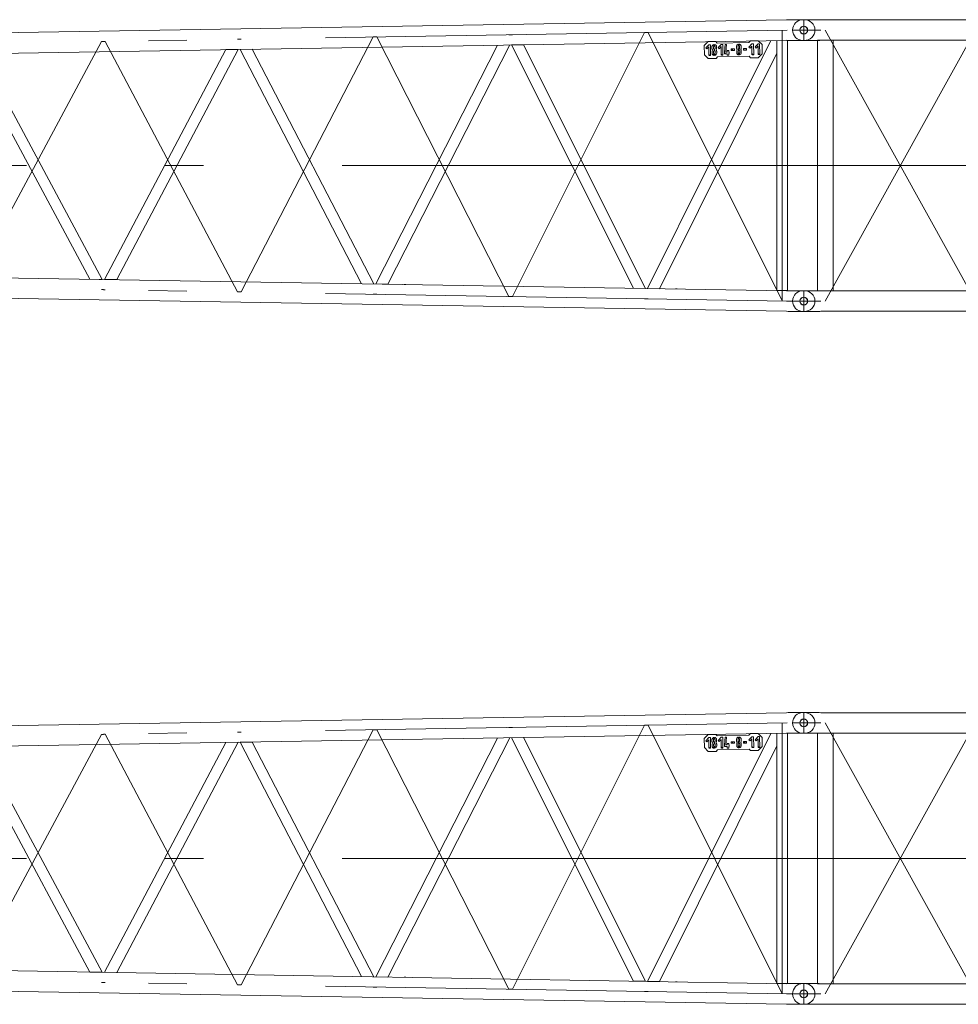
# Model space of a CAD drawing. Extents: x 8365 to 131642, y 1960 to 79602.
# Tile 25 of 121: x 48226 to 54325, y 9522 to 15917. Entities that reach past the tile are written whole.
import ezdxf

# ---------------------------------------------------------------- set-up
doc = ezdxf.new("R2010")
doc.units = 0
doc.header["$LTSCALE"] = 100
doc.header["$MEASUREMENT"] = 0
doc.linetypes.add('CENTER', pattern=[50.5, 30, -9, 2.5, -9])
doc.layers.add('11', color=7, linetype='Continuous')

# ---------------------------------------------------------------- blocks, each defined once
blk = doc.blocks.new('*G56')
at = {"layer": '11', "color": 7, "linetype": 'Continuous', "lineweight": 9}
for p, q in [((53315.3, 11417.5), (53320.3, 11417.5)), ((53320.3, 11417.5), (53325.3, 11417.5)), ((53320.3, 11417.5), (53420.7, 11417.5)), ((53408.6, 11417.5), (53402.8, 11417.5)), ((53431.3, 11416.5), (53420.7, 11417.5)), ((54437, 11416.5), (53431.3, 11416.5)), ((53320.3, 11282.5), (53315.3, 11282.5)), ((53320.3, 11282.5), (53325.3, 11282.5)), ((53423.8, 11282.5), (53320.3, 11282.5)), ((53408.6, 11282.5), (53402.8, 11282.5)), ((53409.5, 9656.5), (53409.5, 11283.5)), ((53409.5, 11283.5), (53511.1, 11283.5)), ((53431.3, 11283.5), (53409.5, 11283.5)), ((53511.1, 11283.5), (53511.1, 9656.5)), ((53511.1, 11283.5), (54437, 11283.5)), ((53315.3, 9657.5), (53320.3, 9657.5)), ((53320.3, 9657.5), (53325.3, 9657.5)), ((53320.3, 9657.5), (53420.7, 9657.5)), ((53431.3, 9656.5), (53409.5, 9656.5)), ((53511.1, 9656.5), (53409.5, 9656.5)), ((53511.1, 9656.5), (54437, 9656.5)), ((53320.3, 9522.5), (53315.3, 9522.5)), ((53320.3, 9522.5), (53325.3, 9522.5)), ((53423.8, 9522.5), (53320.3, 9522.5)), ((53431.3, 9523.5), (53423.8, 9522.5)), ((54437, 9523.5), (53431.3, 9523.5))]:
    blk.add_line(p, q, dxfattribs=at)
at = {"layer": '11', "color": 7, "linetype": 'CENTER', "lineweight": 9}
for p, q in [((53320.3, 11416.5), (53320.3, 11283.5)), ((53390.3, 11350), (53248.8, 11350)), ((54437, 11350), (53460.3, 9590)), ((54437, 9590), (53460.3, 11350)), ((65320.3, 10470), (53320.3, 10470)), ((53320.3, 10470), (65320.3, 10470)), ((53408.6, 9657.5), (53402.8, 9657.5)), ((53320.3, 9523.5), (53320.3, 9656.5)), ((53247.8, 9590), (53431.8, 9590)), ((53320.3, 9590), (53391.8, 9590)), ((53391.8, 9590), (53403.5, 9590)), ((53402.8, 9522.5), (53413.9, 9522.5))]:
    blk.add_line(p, q, dxfattribs=at)
at = {"layer": '11', "color": 7, "linetype": 'Continuous', "lineweight": 9}
for centre in [(53320.3, 11350), (53320.3, 9590)]:
    blk.add_circle(centre, 25.5, dxfattribs=at)
for centre, start, end in [((53315.3, 11350), 90, 180), ((53315.3, 11350), 90, 97.57034), ((53325.3, 11350), 82.42697, 90.00211), ((53315.3, 11350), 180, -90), ((53315.3, 11350), -97.56824, -89.99789), ((53325.3, 11350), -90, -82.42386), ((53315.3, 9590), 90, 180), ((53315.3, 9590), 90, 97.57034), ((53315.3, 9590), 180, -90), ((53315.3, 9590), -97.56857, -89.99789)]:
    blk.add_arc(centre, 67.5, start, end, dxfattribs=at)
blk = doc.blocks.new('*G57')
at = {"layer": '11', "color": 7, "linetype": 'Continuous', "lineweight": 9}
for p, q in [((53315.3, 15917.5), (53320.3, 15917.5)), ((53320.3, 15917.5), (53325.3, 15917.5)), ((53320.3, 15917.5), (53420.7, 15917.5)), ((53408.6, 15917.5), (53402.8, 15917.5)), ((53431.3, 15916.5), (53420.7, 15917.5)), ((54437, 15916.5), (53431.3, 15916.5)), ((53320.3, 15782.5), (53315.3, 15782.5)), ((53320.3, 15782.5), (53325.3, 15782.5)), ((53423.8, 15782.5), (53320.3, 15782.5)), ((53408.6, 15782.5), (53402.8, 15782.5)), ((53409.5, 14156.5), (53409.5, 15783.5)), ((53409.5, 15783.5), (53511.1, 15783.5)), ((53431.3, 15783.5), (53409.5, 15783.5)), ((53511.1, 15783.5), (53511.1, 14156.5)), ((53511.1, 15783.5), (54437, 15783.5)), ((53315.3, 14157.5), (53320.3, 14157.5)), ((53320.3, 14157.5), (53325.3, 14157.5)), ((53320.3, 14157.5), (53420.7, 14157.5)), ((53431.3, 14156.5), (53409.5, 14156.5)), ((53511.1, 14156.5), (53409.5, 14156.5)), ((53511.1, 14156.5), (54437, 14156.5)), ((53320.3, 14022.5), (53315.3, 14022.5)), ((53320.3, 14022.5), (53325.3, 14022.5)), ((53423.8, 14022.5), (53320.3, 14022.5)), ((53431.3, 14023.5), (53423.8, 14022.5)), ((54437, 14023.5), (53431.3, 14023.5))]:
    blk.add_line(p, q, dxfattribs=at)
at = {"layer": '11', "color": 7, "linetype": 'CENTER', "lineweight": 9}
for p, q in [((53320.3, 15916.5), (53320.3, 15783.5)), ((53390.3, 15850), (53248.8, 15850)), ((54437, 15850), (53460.3, 14090)), ((54437, 14090), (53460.3, 15850)), ((65320.3, 14970), (53320.3, 14970)), ((53320.3, 14970), (65320.3, 14970)), ((53320.3, 14023.5), (53320.3, 14156.5)), ((53408.6, 14157.5), (53402.8, 14157.5)), ((53247.8, 14090), (53431.8, 14090)), ((53320.3, 14090), (53391.8, 14090)), ((53391.8, 14090), (53403.5, 14090)), ((53402.8, 14022.5), (53413.9, 14022.5))]:
    blk.add_line(p, q, dxfattribs=at)
at = {"layer": '11', "color": 7, "linetype": 'Continuous', "lineweight": 9}
for centre in [(53320.3, 15850), (53320.3, 14090)]:
    blk.add_circle(centre, 25.5, dxfattribs=at)
for centre, start, end in [((53315.3, 15850), 90, 180), ((53315.3, 15850), 90, 97.57034), ((53325.3, 15850), 82.42697, 90.00211), ((53315.3, 15850), 180, -90), ((53315.3, 15850), -97.56824, -89.99789), ((53325.3, 15850), -90, -82.42386), ((53315.3, 14090), 90, 180), ((53315.3, 14090), 90, 97.57034), ((53315.3, 14090), 180, -90), ((53315.3, 14090), -97.56857, -89.99789)]:
    blk.add_arc(centre, 67.5, start, end, dxfattribs=at)
blk = doc.blocks.new('*G61')
at = {"layer": '11', "color": 7, "linetype": 'Continuous', "lineweight": 9}
for p, q in [((53208.7, 11416.4), (43901.7, 11261.5)), ((53208.7, 11416.4), (53220, 11417.5)), ((53220, 11417.5), (53320.4, 11417.5)), ((53320.3, 11417.5), (53315.3, 11417.5)), ((53320.4, 11417.5), (53325.4, 11417.5)), ((44404.9, 11136.9), (53208.6, 11283.4)), ((53107.5, 11281.7), (52304.5, 9671.6)), ((52698.4, 11275.8), (52673.9, 11249.5)), ((52748.4, 11275.8), (52698.4, 11275.8)), ((52737, 11245.2), (52737, 11255.5)), ((52740.8, 11255.5), (52740.8, 11245.2)), ((52758.6, 11266), (52748.4, 11275.8)), ((52963.6, 11269.7), (52758.6, 11266)), ((52783.8, 11256.6), (52764.1, 11236.1)), ((52793.8, 11256.6), (52783.8, 11256.6)), ((52795, 11186.4), (52793.8, 11256.6)), ((52808.8, 11257.1), (52804.7, 11206.8)), ((52818.8, 11257.1), (52808.8, 11257.1)), ((52814.7, 11207.1), (52818.8, 11257.1)), ((52896.9, 11248), (52896.9, 11258.3)), ((52900.8, 11258.4), (52900.8, 11248.1)), ((52973.4, 11280.7), (52963.6, 11269.7)), ((52983.7, 11260.2), (52964.1, 11239.7)), ((53023.4, 11280.7), (52973.4, 11280.7)), ((52993.7, 11260.2), (52983.7, 11260.2)), ((52995, 11190), (52993.7, 11260.2)), ((53023.7, 11260.9), (53004.1, 11240.4)), ((53049.9, 11256.2), (53023.4, 11280.7)), ((53033.7, 11260.9), (53023.7, 11260.9)), ((53035, 11190.7), (53033.7, 11260.9)), ((53049.9, 11196.2), (53049.9, 11256.2)), ((53145.4, 9657.9), (53145.4, 11282.3)), ((53208.7, 11283.5), (53220, 11282.5)), ((53215.4, 11282.3), (53215.4, 9657.9)), ((53220, 11282.5), (53323.4, 11282.5)), ((47896.4, 11195), (48682.2, 9731.8)), ((48762.4, 9730.5), (47975.2, 11196.3)), ((49565.1, 11222.8), (48777.9, 9730.3)), ((48856.4, 9729), (49644.9, 11224.1)), ((49644.9, 11224.1), (49565.1, 11222.8)), ((49737.6, 11225.6), (49659.5, 11224.3)), ((49659.5, 11224.3), (50447.9, 9702.5)), ((50527.4, 9701.1), (49737.6, 11225.6)), ((50541, 9700.9), (51330.6, 11252.1)), ((51409.8, 11253.5), (50618.9, 9699.6)), ((51500.2, 11255), (51422.6, 11253.7)), ((51422.6, 11253.7), (52213.4, 9673.1)), ((52292.3, 9671.8), (51500.2, 11255)), ((52382.1, 9670.3), (53145.4, 11200.8)), ((52673.9, 11249.5), (52674.9, 11189.5)), ((52703.8, 11255.2), (52684.1, 11234.6)), ((52684.1, 11234.6), (52691.3, 11227.7)), ((52691.3, 11227.7), (52704, 11240.9)), ((52713.8, 11255.2), (52703.8, 11255.2)), ((52704, 11240.9), (52704, 11185)), ((52715, 11185), (52713.8, 11255.2)), ((52724, 11240.6), (52724, 11230.4)), ((52724.6, 11210.6), (52724.6, 11200.4)), ((52732.9, 11193.5), (52738, 11185.7)), ((52734.2, 11230.6), (52734.2, 11240.5)), ((52734.8, 11200.6), (52734.8, 11210.5)), ((52737.5, 11215.2), (52737.5, 11226)), ((52738, 11185.7), (52738, 11196)), ((52741.3, 11226.1), (52741.3, 11215.3)), ((52741.8, 11196.1), (52741.8, 11185.8)), ((52746.9, 11193.8), (52742, 11185.8)), ((52744, 11240.6), (52744, 11230.7)), ((52744.6, 11210.6), (52744.6, 11200.7)), ((52754.2, 11230.6), (52754.2, 11240.9)), ((52754.8, 11200.6), (52754.8, 11210.9)), ((52764.1, 11236.1), (52771.3, 11229.1)), ((52771.3, 11229.1), (52784, 11242.3)), ((52784, 11242.3), (52784, 11186.4)), ((52789.9, 11191.5), (52785, 11186.4)), ((52804.7, 11206.8), (52804.7, 11196.8)), ((52809.7, 11201.9), (52804.8, 11196.8)), ((52804.8, 11196.8), (52822.8, 11196.8)), ((52822.5, 11207.1), (52814.7, 11207.1)), ((52832.7, 11217.3), (52822.5, 11217.3)), ((52822.5, 11217.3), (52822.5, 11207.1)), ((52822.8, 11196.8), (52822.8, 11187.1)), ((52832.7, 11207.3), (52832.7, 11217.3)), ((52834.8, 11207.3), (52832.7, 11207.3)), ((52833, 11187.1), (52833, 11197.3)), ((52833, 11197.3), (52834.8, 11197.3)), ((52834.8, 11197.3), (52834.8, 11207.3)), ((52869.5, 11228), (52849.3, 11228)), ((52849.3, 11228), (52849.3, 11217.6)), ((52859.4, 11222.8), (52849.5, 11217.6)), ((52849.5, 11217.6), (52869.5, 11217.6)), ((52869.5, 11217.6), (52869.5, 11228)), ((52884, 11243.5), (52884, 11233.2)), ((52884.6, 11213.5), (52884.6, 11203.2)), ((52892.9, 11196.4), (52898, 11188.6)), ((52894.2, 11233.5), (52894.2, 11243.4)), ((52894.7, 11203.5), (52894.7, 11213.4)), ((52897.5, 11218), (52897.5, 11228.9)), ((52898, 11188.6), (52898, 11198.9)), ((52901.3, 11229), (52901.3, 11218.1)), ((52901.8, 11199), (52901.8, 11188.7)), ((52906.9, 11196.6), (52902, 11188.7)), ((52904, 11243.5), (52904, 11233.6)), ((52904.5, 11213.5), (52904.5, 11203.6)), ((52914.2, 11233.5), (52914.2, 11243.8)), ((52914.7, 11203.5), (52914.7, 11213.8)), ((52949.5, 11229.4), (52929.3, 11229.4)), ((52929.3, 11229.4), (52929.3, 11219)), ((52939.4, 11224.2), (52929.5, 11219)), ((52929.5, 11219), (52949.5, 11219)), ((52949.5, 11219), (52949.5, 11229.4)), ((52964.1, 11239.7), (52971.3, 11232.7)), ((52971.3, 11232.7), (52984, 11245.9)), ((52984, 11245.9), (52984, 11190)), ((52989.9, 11195.1), (52985, 11190)), ((53004.1, 11240.4), (53011.3, 11233.4)), ((53011.3, 11233.4), (53024, 11246.6)), ((53024, 11246.6), (53024, 11190.7)), ((53029.9, 11195.8), (53025, 11190.7)), ((53025.3, 11169.9), (53049.9, 11196.2)), ((52674.9, 11189.5), (52700.4, 11164.9)), ((52700.4, 11164.9), (52750.4, 11164.9)), ((52709.9, 11190.1), (52705, 11185)), ((52705, 11185), (52715, 11185)), ((52750.4, 11164.9), (52760.2, 11176)), ((52760.2, 11176), (52965.2, 11179.7)), ((52785, 11186.4), (52795, 11186.4)), ((52822.8, 11187.1), (52833, 11187.1)), ((52965.2, 11179.7), (52975.3, 11169.9)), ((52975.3, 11169.9), (53025.3, 11169.9)), ((52985, 11190), (52995, 11190)), ((53025, 11190.7), (53035, 11190.7)), ((53208.6, 9656.5), (44404.9, 9803)), ((48682.2, 9731.8), (48762.4, 9730.5)), ((48777.9, 9730.3), (48856.4, 9729)), ((53208.7, 9523.5), (43901.7, 9678.4)), ((50618.9, 9699.6), (50541, 9700.9)), ((50735.6, 9697.8), (50723.6, 9697.8)), ((52213.4, 9673.1), (52292.3, 9671.8)), ((52304.5, 9671.6), (52382.1, 9670.3)), ((52498.7, 9668.4), (52486.7, 9668.4)), ((53215.4, 9657.9), (53145.4, 9657.9)), ((53208.6, 9656.5), (53220, 9657.5)), ((53220, 9657.5), (53320.4, 9657.5)), ((53320.3, 9657.5), (53315.3, 9657.5)), ((53320.4, 9657.5), (53325.4, 9657.5)), ((53208.7, 9523.5), (53220, 9522.5)), ((53220, 9522.5), (53320.4, 9522.5)), ((53320.3, 9522.5), (53315.3, 9522.5)), ((53320.4, 9522.5), (53325.4, 9522.5))]:
    blk.add_line(p, q, dxfattribs=at)
at = {"layer": '11', "color": 7, "linetype": 'CENTER', "lineweight": 9}
for p, q in [((53320.3, 11283.5), (53320.3, 11416.5)), ((53211.9, 11350), (43898.5, 11195)), ((51416.4, 11320.1), (51404.4, 11320.1)), ((51416.4, 11320.1), (51428.4, 11320.1)), ((51428.4, 9619.8), (52286.4, 11334.6)), ((52286.4, 11334.6), (52298.4, 11334.6)), ((52310.4, 11335), (52298.4, 11335)), ((53180.4, 9590.5), (52310.4, 11335)), ((53180.4, 9590.5), (53180.4, 11350.3)), ((53431.8, 11350), (53289.9, 11350)), ((47900.4, 9678.6), (48758.4, 11275.8)), ((48758.4, 11275.8), (48770.4, 11275.8)), ((48770.4, 11276), (48782.4, 11276)), ((48782.4, 11276), (49640.4, 9649.4)), ((49640.4, 11290.5), (49652.4, 11290.5)), ((49652.4, 11290.7), (49664.4, 11290.7)), ((49664.4, 9649.2), (50522.4, 11305.2)), ((50522.4, 11305.2), (50534.4, 11305.2)), ((50546.4, 11305.6), (50534.4, 11305.6)), ((51404.4, 9619.8), (50546.4, 11305.6)), ((53320.4, 10470), (43790.4, 10470)), ((53211.9, 9590), (43898.5, 9745)), ((48758.4, 9664.1), (48770.4, 9664.1)), ((48770.4, 9663.9), (48782.4, 9663.9)), ((53320.4, 9522.5), (53320.4, 9657.5)), ((49640.4, 9649.4), (49652.4, 9649.4)), ((49652.4, 9649.2), (49664.4, 9649.2)), ((50522.4, 9634.7), (50534.4, 9634.7)), ((50546.4, 9634.3), (50534.4, 9634.3)), ((51416.4, 9619.8), (51404.4, 9619.8)), ((51416.4, 9619.8), (51428.4, 9619.8)), ((52286.4, 9605.4), (52298.4, 9605.4)), ((52310.4, 9605), (52298.4, 9605)), ((53320.3, 9523.5), (53320.3, 9656.5)), ((53392.9, 9590), (53208.9, 9590)), ((53248.8, 9590), (53237.2, 9590))]:
    blk.add_line(p, q, dxfattribs=at)
at = {"layer": '11', "color": 7, "linetype": 'Continuous', "lineweight": 9}
for points in [[(52737, 11255.5), (52734.9, 11255), (52732.9, 11254.3), (52731, 11253.2), (52729.3, 11252), (52727.8, 11250.5), (52726.5, 11248.8), (52725.4, 11246.9), (52724.7, 11244.9), (52724.2, 11242.8), (52724, 11240.6)], [(52754.2, 11240.9), (52754, 11243.1), (52753.5, 11245.2), (52752.7, 11247.2), (52751.6, 11249.1), (52750.2, 11250.8), (52748.6, 11252.2), (52746.9, 11253.5), (52744.9, 11254.5), (52742.9, 11255.1), (52740.8, 11255.5)], [(52896.9, 11258.3), (52894.8, 11257.9), (52892.8, 11257.1), (52891, 11256.1), (52889.2, 11254.8), (52887.7, 11253.3), (52886.4, 11251.6), (52885.4, 11249.7), (52884.6, 11247.7), (52884.2, 11245.6), (52884, 11243.5)], [(52914.2, 11243.8), (52914, 11245.9), (52913.5, 11248), (52912.6, 11250.1), (52911.6, 11251.9), (52910.2, 11253.6), (52908.6, 11255.1), (52906.8, 11256.4), (52904.9, 11257.3), (52902.9, 11258), (52900.8, 11258.4)], [(52724, 11230.4), (52724.1, 11229.5), (52724.2, 11228.6), (52724.4, 11227.7), (52724.6, 11226.8), (52724.9, 11226), (52725.2, 11225.2), (52725.5, 11224.4), (52725.9, 11223.6), (52726.4, 11222.8), (52726.9, 11222.1)], [(52724.6, 11200.4), (52724.8, 11198.2), (52725.3, 11196.1), (52726.1, 11194.1), (52727.2, 11192.2), (52728.6, 11190.5), (52730.2, 11189), (52731.9, 11187.8), (52733.9, 11186.8), (52735.9, 11186.1), (52738, 11185.7)], [(52734.2, 11240.5), (52734.2, 11241.1), (52734.3, 11241.7), (52734.4, 11242.2), (52734.6, 11242.7), (52734.9, 11243.2), (52735.2, 11243.7), (52735.6, 11244.2), (52736, 11244.5), (52736.5, 11244.9), (52737, 11245.2)], [(52737.5, 11226), (52737, 11226.2), (52736.4, 11226.6), (52736, 11226.9), (52735.5, 11227.3), (52735.2, 11227.8), (52734.8, 11228.3), (52734.6, 11228.9), (52734.4, 11229.4), (52734.3, 11230), (52734.2, 11230.6)], [(52734.8, 11210.5), (52734.8, 11211.1), (52734.8, 11211.7), (52735, 11212.2), (52735.2, 11212.7), (52735.4, 11213.3), (52735.7, 11213.7), (52736.1, 11214.2), (52736.5, 11214.6), (52737, 11214.9), (52737.5, 11215.2)], [(52738, 11196), (52737.5, 11196.3), (52737, 11196.6), (52736.5, 11196.9), (52736.1, 11197.3), (52735.7, 11197.8), (52735.4, 11198.3), (52735.1, 11198.9), (52734.9, 11199.4), (52734.8, 11200), (52734.8, 11200.6)], [(52740.8, 11245.2), (52741.3, 11245), (52741.8, 11244.7), (52742.3, 11244.3), (52742.8, 11243.9), (52743.1, 11243.5), (52743.5, 11242.9), (52743.7, 11242.4), (52743.9, 11241.8), (52744, 11241.2), (52744, 11240.6)], [(52744, 11230.7), (52744, 11230.2), (52744, 11229.6), (52743.8, 11229.1), (52743.6, 11228.5), (52743.4, 11228), (52743.1, 11227.5), (52742.7, 11227.1), (52742.3, 11226.7), (52741.8, 11226.4), (52741.3, 11226.1)], [(52741.3, 11215.3), (52741.9, 11215), (52742.4, 11214.7), (52742.8, 11214.4), (52743.3, 11213.9), (52743.7, 11213.5), (52744, 11213), (52744.2, 11212.4), (52744.4, 11211.8), (52744.5, 11211.2), (52744.6, 11210.6)], [(52744.6, 11200.7), (52744.6, 11200.2), (52744.5, 11199.6), (52744.4, 11199.1), (52744.2, 11198.5), (52743.9, 11198), (52743.6, 11197.5), (52743.2, 11197.1), (52742.8, 11196.7), (52742.3, 11196.4), (52741.8, 11196.1)], [(52754.8, 11210.9), (52754.7, 11211.8), (52754.6, 11212.7), (52754.4, 11213.6), (52754.2, 11214.4), (52753.9, 11215.3), (52753.6, 11216.1), (52753.3, 11216.9), (52752.9, 11217.7), (52752.4, 11218.5), (52751.9, 11219.2)], [(52884, 11233.2), (52884.1, 11232.3), (52884.2, 11231.4), (52884.4, 11230.6), (52884.6, 11229.7), (52884.8, 11228.9), (52885.1, 11228), (52885.5, 11227.2), (52885.9, 11226.4), (52886.4, 11225.7), (52886.9, 11224.9)], [(52884.6, 11203.2), (52884.8, 11201.1), (52885.3, 11198.9), (52886.1, 11196.9), (52887.2, 11195.1), (52888.6, 11193.4), (52890.1, 11191.9), (52891.9, 11190.6), (52893.8, 11189.7), (52895.9, 11189), (52898, 11188.6)], [(52894.2, 11243.4), (52894.2, 11244), (52894.3, 11244.5), (52894.4, 11245.1), (52894.6, 11245.6), (52894.9, 11246.1), (52895.2, 11246.6), (52895.6, 11247), (52896, 11247.4), (52896.4, 11247.7), (52896.9, 11248)], [(52897.5, 11228.9), (52896.9, 11229.1), (52896.4, 11229.4), (52895.9, 11229.8), (52895.5, 11230.2), (52895.1, 11230.7), (52894.8, 11231.2), (52894.6, 11231.7), (52894.4, 11232.3), (52894.2, 11232.9), (52894.2, 11233.5)], [(52894.7, 11213.4), (52894.7, 11214), (52894.8, 11214.5), (52894.9, 11215.1), (52895.1, 11215.6), (52895.4, 11216.1), (52895.7, 11216.6), (52896.1, 11217), (52896.5, 11217.4), (52897, 11217.8), (52897.5, 11218)], [(52898, 11198.9), (52897.5, 11199.1), (52896.9, 11199.4), (52896.5, 11199.8), (52896, 11200.2), (52895.7, 11200.7), (52895.3, 11201.2), (52895.1, 11201.7), (52894.9, 11202.3), (52894.8, 11202.9), (52894.7, 11203.5)], [(52900.8, 11248.1), (52901.3, 11247.9), (52901.8, 11247.6), (52902.3, 11247.2), (52902.7, 11246.8), (52903.1, 11246.3), (52903.4, 11245.8), (52903.7, 11245.3), (52903.9, 11244.7), (52904, 11244.1), (52904, 11243.5)], [(52904, 11233.6), (52904, 11233), (52904, 11232.5), (52903.8, 11231.9), (52903.6, 11231.4), (52903.4, 11230.9), (52903, 11230.4), (52902.7, 11230), (52902.3, 11229.6), (52901.8, 11229.2), (52901.3, 11229)], [(52901.3, 11218.1), (52901.8, 11217.9), (52902.3, 11217.6), (52902.8, 11217.2), (52903.3, 11216.8), (52903.6, 11216.3), (52903.9, 11215.8), (52904.2, 11215.3), (52904.4, 11214.7), (52904.5, 11214.1), (52904.5, 11213.5)], [(52904.5, 11203.6), (52904.5, 11203), (52904.5, 11202.5), (52904.3, 11201.9), (52904.1, 11201.4), (52903.9, 11200.9), (52903.6, 11200.4), (52903.2, 11200), (52902.8, 11199.6), (52902.3, 11199.2), (52901.8, 11199)], [(52914.7, 11213.8), (52914.7, 11214.7), (52914.6, 11215.5), (52914.4, 11216.4), (52914.2, 11217.3), (52913.9, 11218.1), (52913.6, 11219), (52913.2, 11219.8), (52912.8, 11220.6), (52912.4, 11221.3), (52911.9, 11222.1)]]:
    blk.add_lwpolyline(points, dxfattribs=at)
for centre in [(53320.3, 11350), (53320.3, 9590)]:
    blk.add_circle(centre, 25, dxfattribs=at)
for centre, radius, start, end in [((53325.3, 11350), 67.5, 82.43176, 90.0021), ((53325.4, 11350), 67.5, 0, 89.99482), ((53325.4, 11350), 67.5, -91.68462, -0.00519), ((52739.6, 11210.6), 15, 147.26674, 179.99916), ((52724.4, 11220.4), 3, -32.72205, 34.72382), ((52739.8, 11200.6), 15, -81.29843, -0.00208), ((52754.4, 11220.9), 3.01, 147.22899, -145.2283), ((52739.2, 11230.6), 15, -32.72064, -0.00082), ((52899.6, 11213.5), 15, 147.29196, 179.99918), ((52884.4, 11223.2), 3, -32.72205, 34.72382), ((52899.7, 11203.5), 15, -81.29666, -0.00208), ((52914.3, 11223.8), 3, 147.26395, -145.22832), ((52899.2, 11233.5), 15, -32.72766, -0.00082), ((53325.3, 9590), 67.5, 82.43107, 90.00209), ((53325.4, 9590), 67.5, 0, 89.99482), ((53325.4, 9590), 67.5, -90, -0.00519), ((53325.3, 9590), 67.5, -90, -82.42999)]:
    blk.add_arc(centre, radius, start, end, dxfattribs=at)
blk = doc.blocks.new('*G68')
at = {"layer": '11', "color": 7, "linetype": 'Continuous', "lineweight": 9}
for p, q in [((53208.7, 15916.4), (43901.7, 15761.5)), ((53208.7, 15916.4), (53220, 15917.5)), ((53220, 15917.5), (53320.4, 15917.5)), ((53320.3, 15917.5), (53315.3, 15917.5)), ((53320.4, 15917.5), (53325.4, 15917.5)), ((44404.9, 15636.9), (53208.6, 15783.4)), ((50541, 14200.9), (51330.6, 15752.1)), ((51409.8, 15753.5), (50618.9, 14199.6)), ((51500.2, 15755), (51422.6, 15753.7)), ((51422.6, 15753.7), (52213.4, 14173.1)), ((52292.3, 14171.8), (51500.2, 15755)), ((53107.5, 15781.7), (52304.5, 14171.6)), ((52698.4, 15775.8), (52673.9, 15749.5)), ((52673.9, 15749.5), (52674.9, 15689.5)), ((52703.8, 15755.2), (52684.1, 15734.6)), ((52684.1, 15734.6), (52691.3, 15727.7)), ((52691.3, 15727.7), (52704, 15740.9)), ((52748.4, 15775.8), (52698.4, 15775.8)), ((52713.8, 15755.2), (52703.8, 15755.2)), ((52704, 15740.9), (52704, 15685)), ((52715, 15685), (52713.8, 15755.2)), ((52724, 15740.6), (52724, 15730.4)), ((52734.2, 15730.6), (52734.2, 15740.5)), ((52737, 15745.2), (52737, 15755.5)), ((52740.8, 15755.5), (52740.8, 15745.2)), ((52744, 15740.6), (52744, 15730.7)), ((52758.6, 15766), (52748.4, 15775.8)), ((52754.2, 15730.6), (52754.2, 15740.9)), ((52963.6, 15769.7), (52758.6, 15766)), ((52783.8, 15756.6), (52764.1, 15736.1)), ((52764.1, 15736.1), (52771.3, 15729.1)), ((52771.3, 15729.1), (52784, 15742.3)), ((52793.8, 15756.6), (52783.8, 15756.6)), ((52784, 15742.3), (52784, 15686.4)), ((52795, 15686.4), (52793.8, 15756.6)), ((52808.8, 15757.1), (52804.7, 15706.8)), ((52818.8, 15757.1), (52808.8, 15757.1)), ((52814.7, 15707.1), (52818.8, 15757.1)), ((52884, 15743.5), (52884, 15733.2)), ((52894.2, 15733.5), (52894.2, 15743.4)), ((52896.9, 15748), (52896.9, 15758.3)), ((52900.8, 15758.4), (52900.8, 15748.1)), ((52904, 15743.5), (52904, 15733.6)), ((52914.2, 15733.5), (52914.2, 15743.8)), ((52973.4, 15780.7), (52963.6, 15769.7)), ((52983.7, 15760.2), (52964.1, 15739.7)), ((52964.1, 15739.7), (52971.3, 15732.7)), ((52971.3, 15732.7), (52984, 15745.9)), ((53023.4, 15780.7), (52973.4, 15780.7)), ((52993.7, 15760.2), (52983.7, 15760.2)), ((52984, 15745.9), (52984, 15690)), ((52995, 15690), (52993.7, 15760.2)), ((53023.7, 15760.9), (53004.1, 15740.4)), ((53004.1, 15740.4), (53011.3, 15733.4)), ((53011.3, 15733.4), (53024, 15746.6)), ((53049.9, 15756.2), (53023.4, 15780.7)), ((53033.7, 15760.9), (53023.7, 15760.9)), ((53024, 15746.6), (53024, 15690.7)), ((53035, 15690.7), (53033.7, 15760.9)), ((53049.9, 15696.2), (53049.9, 15756.2)), ((53145.4, 14157.9), (53145.4, 15782.3)), ((53208.7, 15783.5), (53220, 15782.5)), ((53215.4, 15782.3), (53215.4, 14157.9)), ((53220, 15782.5), (53323.4, 15782.5)), ((47896.4, 15695), (48682.2, 14231.8)), ((48762.4, 14230.5), (47975.2, 15696.3)), ((49565.1, 15722.8), (48777.9, 14230.3)), ((48856.4, 14229), (49644.9, 15724.1)), ((49644.9, 15724.1), (49565.1, 15722.8)), ((49737.6, 15725.6), (49659.5, 15724.3)), ((49659.5, 15724.3), (50447.9, 14202.5)), ((50527.4, 14201.1), (49737.6, 15725.6)), ((52382.1, 14170.3), (53145.4, 15700.8)), ((52674.9, 15689.5), (52700.4, 15664.9)), ((52709.9, 15690.1), (52705, 15685)), ((52705, 15685), (52715, 15685)), ((52724.6, 15710.6), (52724.6, 15700.4)), ((52732.9, 15693.5), (52738, 15685.7)), ((52734.8, 15700.6), (52734.8, 15710.5)), ((52737.5, 15715.2), (52737.5, 15726)), ((52738, 15685.7), (52738, 15696)), ((52741.3, 15726.1), (52741.3, 15715.3)), ((52741.8, 15696.1), (52741.8, 15685.8)), ((52746.9, 15693.8), (52742, 15685.8)), ((52744.6, 15710.6), (52744.6, 15700.7)), ((52750.4, 15664.9), (52760.2, 15676)), ((52754.8, 15700.6), (52754.8, 15710.9)), ((52760.2, 15676), (52965.2, 15679.7)), ((52789.9, 15691.5), (52785, 15686.4)), ((52785, 15686.4), (52795, 15686.4)), ((52804.7, 15706.8), (52804.7, 15696.8)), ((52809.7, 15701.9), (52804.8, 15696.8)), ((52804.8, 15696.8), (52822.8, 15696.8)), ((52822.5, 15707.1), (52814.7, 15707.1)), ((52832.7, 15717.3), (52822.5, 15717.3)), ((52822.5, 15717.3), (52822.5, 15707.1)), ((52822.8, 15696.8), (52822.8, 15687.1)), ((52822.8, 15687.1), (52833, 15687.1)), ((52832.7, 15707.3), (52832.7, 15717.3)), ((52834.8, 15707.3), (52832.7, 15707.3)), ((52833, 15687.1), (52833, 15697.3)), ((52833, 15697.3), (52834.8, 15697.3)), ((52834.8, 15697.3), (52834.8, 15707.3)), ((52869.5, 15728), (52849.3, 15728)), ((52849.3, 15728), (52849.3, 15717.6)), ((52859.4, 15722.8), (52849.5, 15717.6)), ((52849.5, 15717.6), (52869.5, 15717.6)), ((52869.5, 15717.6), (52869.5, 15728)), ((52884.6, 15713.5), (52884.6, 15703.2)), ((52892.9, 15696.4), (52898, 15688.6)), ((52894.7, 15703.5), (52894.7, 15713.4)), ((52897.5, 15718), (52897.5, 15728.9)), ((52898, 15688.6), (52898, 15698.9)), ((52901.3, 15729), (52901.3, 15718.1)), ((52901.8, 15699), (52901.8, 15688.7)), ((52906.9, 15696.6), (52902, 15688.7)), ((52904.5, 15713.5), (52904.5, 15703.6)), ((52914.7, 15703.5), (52914.7, 15713.8)), ((52949.5, 15729.4), (52929.3, 15729.4)), ((52929.3, 15729.4), (52929.3, 15719)), ((52939.4, 15724.2), (52929.5, 15719)), ((52929.5, 15719), (52949.5, 15719)), ((52949.5, 15719), (52949.5, 15729.4)), ((52965.2, 15679.7), (52975.3, 15669.9)), ((52975.3, 15669.9), (53025.3, 15669.9)), ((52989.9, 15695.1), (52985, 15690)), ((52985, 15690), (52995, 15690)), ((53029.9, 15695.8), (53025, 15690.7)), ((53025, 15690.7), (53035, 15690.7)), ((53025.3, 15669.9), (53049.9, 15696.2)), ((52700.4, 15664.9), (52750.4, 15664.9)), ((53208.6, 14156.5), (44404.9, 14303)), ((48682.2, 14231.8), (48762.4, 14230.5)), ((48777.9, 14230.3), (48856.4, 14229)), ((50618.9, 14199.6), (50541, 14200.9)), ((50735.6, 14197.8), (50723.6, 14197.8)), ((53208.7, 14023.5), (43901.7, 14178.4)), ((52213.4, 14173.1), (52292.3, 14171.8)), ((52304.5, 14171.6), (52382.1, 14170.3)), ((52498.7, 14168.4), (52486.7, 14168.4)), ((53215.4, 14157.9), (53145.4, 14157.9)), ((53208.6, 14156.5), (53220, 14157.5)), ((53220, 14157.5), (53320.4, 14157.5)), ((53320.3, 14157.5), (53315.3, 14157.5)), ((53320.4, 14157.5), (53325.4, 14157.5)), ((53208.7, 14023.5), (53220, 14022.5)), ((53220, 14022.5), (53320.4, 14022.5)), ((53320.3, 14022.5), (53315.3, 14022.5)), ((53320.4, 14022.5), (53325.4, 14022.5))]:
    blk.add_line(p, q, dxfattribs=at)
at = {"layer": '11', "color": 7, "linetype": 'CENTER', "lineweight": 9}
for p, q in [((53320.3, 15783.5), (53320.3, 15916.5)), ((53211.9, 15850), (43898.5, 15695)), ((49664.4, 14149.2), (50522.4, 15805.2)), ((50522.4, 15805.2), (50534.4, 15805.2)), ((50546.4, 15805.6), (50534.4, 15805.6)), ((51404.4, 14119.8), (50546.4, 15805.6)), ((51416.4, 15820.1), (51404.4, 15820.1)), ((51416.4, 15820.1), (51428.4, 15820.1)), ((51428.4, 14119.8), (52286.4, 15834.6)), ((52286.4, 15834.6), (52298.4, 15834.6)), ((52310.4, 15835), (52298.4, 15835)), ((53180.4, 14090.5), (52310.4, 15835)), ((53180.4, 14090.5), (53180.4, 15850.3)), ((53431.8, 15850), (53289.9, 15850)), ((47900.4, 14178.6), (48758.4, 15775.8)), ((48758.4, 15775.8), (48770.4, 15775.8)), ((48770.4, 15776), (48782.4, 15776)), ((48782.4, 15776), (49640.4, 14149.4)), ((49640.4, 15790.5), (49652.4, 15790.5)), ((49652.4, 15790.7), (49664.4, 15790.7)), ((53320.4, 14970), (43790.4, 14970)), ((53211.9, 14090), (43898.5, 14245)), ((48758.4, 14164.1), (48770.4, 14164.1)), ((48770.4, 14163.9), (48782.4, 14163.9)), ((49640.4, 14149.4), (49652.4, 14149.4)), ((49652.4, 14149.2), (49664.4, 14149.2)), ((50522.4, 14134.7), (50534.4, 14134.7)), ((50546.4, 14134.3), (50534.4, 14134.3)), ((53320.3, 14023.5), (53320.3, 14156.5)), ((53320.4, 14022.5), (53320.4, 14157.5)), ((51416.4, 14119.8), (51404.4, 14119.8)), ((51416.4, 14119.8), (51428.4, 14119.8)), ((52286.4, 14105.4), (52298.4, 14105.4)), ((52310.4, 14105), (52298.4, 14105)), ((53392.9, 14090), (53208.9, 14090)), ((53248.8, 14090), (53237.2, 14090))]:
    blk.add_line(p, q, dxfattribs=at)
at = {"layer": '11', "color": 7, "linetype": 'Continuous', "lineweight": 9}
for points in [[(52737, 15755.5), (52734.9, 15755), (52732.9, 15754.3), (52731, 15753.2), (52729.3, 15752), (52727.8, 15750.5), (52726.5, 15748.8), (52725.4, 15746.9), (52724.7, 15744.9), (52724.2, 15742.8), (52724, 15740.6)], [(52734.2, 15740.5), (52734.2, 15741.1), (52734.3, 15741.7), (52734.4, 15742.2), (52734.6, 15742.7), (52734.9, 15743.2), (52735.2, 15743.7), (52735.6, 15744.2), (52736, 15744.5), (52736.5, 15744.9), (52737, 15745.2)], [(52754.2, 15740.9), (52754, 15743.1), (52753.5, 15745.2), (52752.7, 15747.2), (52751.6, 15749.1), (52750.2, 15750.8), (52748.6, 15752.2), (52746.9, 15753.5), (52744.9, 15754.5), (52742.9, 15755.1), (52740.8, 15755.5)], [(52740.8, 15745.2), (52741.3, 15745), (52741.8, 15744.7), (52742.3, 15744.3), (52742.8, 15743.9), (52743.1, 15743.5), (52743.5, 15742.9), (52743.7, 15742.4), (52743.9, 15741.8), (52744, 15741.2), (52744, 15740.6)], [(52896.9, 15758.3), (52894.8, 15757.9), (52892.8, 15757.1), (52891, 15756.1), (52889.2, 15754.8), (52887.7, 15753.3), (52886.4, 15751.6), (52885.4, 15749.7), (52884.6, 15747.7), (52884.2, 15745.6), (52884, 15743.5)], [(52884, 15733.2), (52884.1, 15732.3), (52884.2, 15731.4), (52884.4, 15730.6), (52884.6, 15729.7), (52884.8, 15728.9), (52885.1, 15728), (52885.5, 15727.2), (52885.9, 15726.4), (52886.4, 15725.7), (52886.9, 15724.9)], [(52894.2, 15743.4), (52894.2, 15744), (52894.3, 15744.5), (52894.4, 15745.1), (52894.6, 15745.6), (52894.9, 15746.1), (52895.2, 15746.6), (52895.6, 15747), (52896, 15747.4), (52896.4, 15747.7), (52896.9, 15748)], [(52897.5, 15728.9), (52896.9, 15729.1), (52896.4, 15729.4), (52895.9, 15729.8), (52895.5, 15730.2), (52895.1, 15730.7), (52894.8, 15731.2), (52894.6, 15731.7), (52894.4, 15732.3), (52894.2, 15732.9), (52894.2, 15733.5)], [(52914.2, 15743.8), (52914, 15745.9), (52913.5, 15748), (52912.6, 15750.1), (52911.6, 15751.9), (52910.2, 15753.6), (52908.6, 15755.1), (52906.8, 15756.4), (52904.9, 15757.3), (52902.9, 15758), (52900.8, 15758.4)], [(52900.8, 15748.1), (52901.3, 15747.9), (52901.8, 15747.6), (52902.3, 15747.2), (52902.7, 15746.8), (52903.1, 15746.3), (52903.4, 15745.8), (52903.7, 15745.3), (52903.9, 15744.7), (52904, 15744.1), (52904, 15743.5)], [(52904, 15733.6), (52904, 15733), (52904, 15732.5), (52903.8, 15731.9), (52903.6, 15731.4), (52903.4, 15730.9), (52903, 15730.4), (52902.7, 15730), (52902.3, 15729.6), (52901.8, 15729.2), (52901.3, 15729)], [(52724, 15730.4), (52724.1, 15729.5), (52724.2, 15728.6), (52724.4, 15727.7), (52724.6, 15726.8), (52724.9, 15726), (52725.2, 15725.2), (52725.5, 15724.4), (52725.9, 15723.6), (52726.4, 15722.8), (52726.9, 15722.1)], [(52724.6, 15700.4), (52724.8, 15698.2), (52725.3, 15696.1), (52726.1, 15694.1), (52727.2, 15692.2), (52728.6, 15690.5), (52730.2, 15689), (52731.9, 15687.8), (52733.9, 15686.8), (52735.9, 15686.1), (52738, 15685.7)], [(52737.5, 15726), (52737, 15726.2), (52736.4, 15726.6), (52736, 15726.9), (52735.5, 15727.3), (52735.2, 15727.8), (52734.8, 15728.3), (52734.6, 15728.9), (52734.4, 15729.4), (52734.3, 15730), (52734.2, 15730.6)], [(52734.8, 15710.5), (52734.8, 15711.1), (52734.8, 15711.7), (52735, 15712.2), (52735.2, 15712.7), (52735.4, 15713.3), (52735.7, 15713.7), (52736.1, 15714.2), (52736.5, 15714.6), (52737, 15714.9), (52737.5, 15715.2)], [(52738, 15696), (52737.5, 15696.3), (52737, 15696.6), (52736.5, 15696.9), (52736.1, 15697.3), (52735.7, 15697.8), (52735.4, 15698.3), (52735.1, 15698.9), (52734.9, 15699.4), (52734.8, 15700), (52734.8, 15700.6)], [(52744, 15730.7), (52744, 15730.2), (52744, 15729.6), (52743.8, 15729.1), (52743.6, 15728.5), (52743.4, 15728), (52743.1, 15727.5), (52742.7, 15727.1), (52742.3, 15726.7), (52741.8, 15726.4), (52741.3, 15726.1)], [(52741.3, 15715.3), (52741.9, 15715), (52742.4, 15714.7), (52742.8, 15714.4), (52743.3, 15713.9), (52743.7, 15713.5), (52744, 15713), (52744.2, 15712.4), (52744.4, 15711.8), (52744.5, 15711.2), (52744.6, 15710.6)], [(52744.6, 15700.7), (52744.6, 15700.2), (52744.5, 15699.6), (52744.4, 15699.1), (52744.2, 15698.5), (52743.9, 15698), (52743.6, 15697.5), (52743.2, 15697.1), (52742.8, 15696.7), (52742.3, 15696.4), (52741.8, 15696.1)], [(52754.8, 15710.9), (52754.7, 15711.8), (52754.6, 15712.7), (52754.4, 15713.6), (52754.2, 15714.4), (52753.9, 15715.3), (52753.6, 15716.1), (52753.3, 15716.9), (52752.9, 15717.7), (52752.4, 15718.5), (52751.9, 15719.2)], [(52884.6, 15703.2), (52884.8, 15701.1), (52885.3, 15698.9), (52886.1, 15696.9), (52887.2, 15695.1), (52888.6, 15693.4), (52890.1, 15691.9), (52891.9, 15690.6), (52893.8, 15689.7), (52895.9, 15689), (52898, 15688.6)], [(52894.7, 15713.4), (52894.7, 15714), (52894.8, 15714.5), (52894.9, 15715.1), (52895.1, 15715.6), (52895.4, 15716.1), (52895.7, 15716.6), (52896.1, 15717), (52896.5, 15717.4), (52897, 15717.8), (52897.5, 15718)], [(52898, 15698.9), (52897.5, 15699.1), (52896.9, 15699.4), (52896.5, 15699.8), (52896, 15700.2), (52895.7, 15700.7), (52895.3, 15701.2), (52895.1, 15701.7), (52894.9, 15702.3), (52894.8, 15702.9), (52894.7, 15703.5)], [(52901.3, 15718.1), (52901.8, 15717.9), (52902.3, 15717.6), (52902.8, 15717.2), (52903.3, 15716.8), (52903.6, 15716.3), (52903.9, 15715.8), (52904.2, 15715.3), (52904.4, 15714.7), (52904.5, 15714.1), (52904.5, 15713.5)], [(52904.5, 15703.6), (52904.5, 15703), (52904.5, 15702.5), (52904.3, 15701.9), (52904.1, 15701.4), (52903.9, 15700.9), (52903.6, 15700.4), (52903.2, 15700), (52902.8, 15699.6), (52902.3, 15699.2), (52901.8, 15699)], [(52914.7, 15713.8), (52914.7, 15714.7), (52914.6, 15715.5), (52914.4, 15716.4), (52914.2, 15717.3), (52913.9, 15718.1), (52913.6, 15719), (52913.2, 15719.8), (52912.8, 15720.6), (52912.4, 15721.3), (52911.9, 15722.1)]]:
    blk.add_lwpolyline(points, dxfattribs=at)
for centre in [(53320.3, 15850), (53320.3, 14090)]:
    blk.add_circle(centre, 25, dxfattribs=at)
for centre, radius, start, end in [((53325.3, 15850), 67.5, 82.43176, 90.0021), ((53325.4, 15850), 67.5, 0, 89.99482), ((53325.4, 15850), 67.5, -91.68462, -0.00519), ((52899.2, 15733.5), 15, -32.72766, -0.00082), ((52739.6, 15710.6), 15, 147.26674, 179.99916), ((52724.4, 15720.4), 3, -32.72205, 34.72382), ((52739.8, 15700.6), 15, -81.29843, -0.00208), ((52754.4, 15720.9), 3.01, 147.22899, -145.2283), ((52739.2, 15730.6), 15, -32.72064, -0.00082), ((52899.6, 15713.5), 15, 147.29196, 179.99918), ((52884.4, 15723.2), 3, -32.72205, 34.72382), ((52899.7, 15703.5), 15, -81.29666, -0.00208), ((52914.3, 15723.8), 3, 147.26395, -145.22832), ((53325.3, 14090), 67.5, 82.43107, 90.00209), ((53325.4, 14090), 67.5, 0, 89.99482), ((53325.4, 14090), 67.5, -90, -0.00519), ((53325.3, 14090), 67.5, -90, -82.42999)]:
    blk.add_arc(centre, radius, start, end, dxfattribs=at)

msp = doc.modelspace()

# ---------------------------------------------------------------- block references
at = {"color": 7, "linetype": 'Continuous', "lineweight": 9}
for name in ['*G68', '*G57', '*G61', '*G56']:
    msp.add_blockref(name, (0, 0), dxfattribs=at)

doc.saveas('drawing.dxf')
